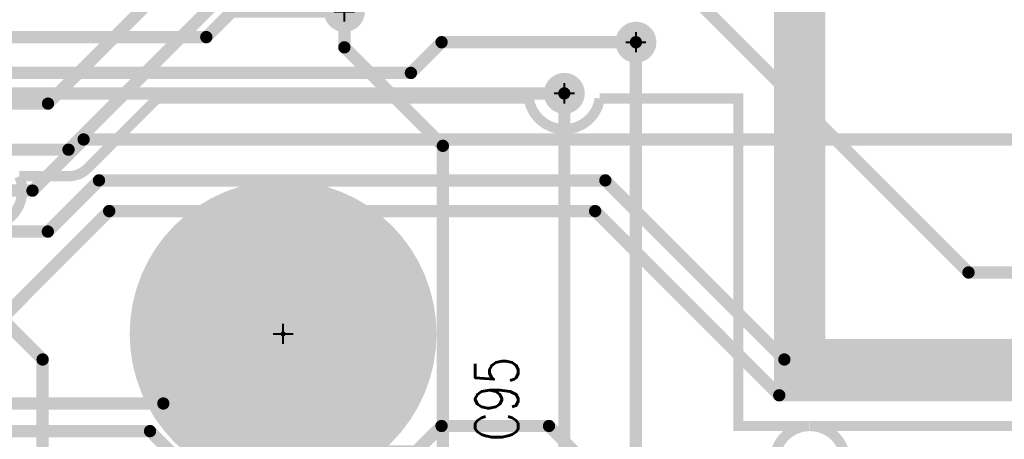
# Model space of a CAD drawing. Extents: x -7.2 to 18.3, y -5.6 to 10.9.
# Tile 56 of 112: x 4.808 to 5.77, y 2.737 to 3.147. Entities that reach past the tile are written whole.
import ezdxf
from ezdxf.enums import TextEntityAlignment as Align

# ---------------------------------------------------------------- set-up
doc = ezdxf.new("R2010")
doc.units = 0
for name, pattern in [('SIG_141', [2, 1, 1]), ('SIG_144', [2, 1, 1]), ('SIG_145', [2, 1, 1]), ('SIG_146', [2, 1, 1]), ('SIG_153', [2, 1, 1]), ('SIG_158', [2, 1, 1]), ('SIG_198', [2, 1, 1]), ('SIG_200', [2, 1, 1]), ('SIG_28', [2, 1, 1]), ('SIG_289', [2, 1, 1]), ('SIG_46', [2, 1, 1]), ('SIG_51', [2, 1, 1])]:
    doc.linetypes.add(name, pattern=pattern)
for name, color, linetype in [('2D_LINE_02', 112, 'CONTINUOUS'), ('DRIL_NPLTE_THRU_01', 16, 'CONTINUOUS'), ('DRIL_NPLTE_THRU_03', 146, 'CONTINUOUS'), ('DRIL_NPLTE_THRU_04', 176, 'CONTINUOUS'), ('DRIL_PLTE_THRU_01', 16, 'CONTINUOUS'), ('DRIL_PLTE_THRU_03', 146, 'CONTINUOUS'), ('DRIL_PLTE_THRU_04', 176, 'CONTINUOUS'), ('DRIL_SYMBOL', 254, 'CONTINUOUS'), ('PADS_BOT', 5, 'CONTINUOUS'), ('PADS_INNER', 1, 'CONTINUOUS'), ('PADS_TOP', 1, 'CONTINUOUS'), ('PADS_XR_131', 3, 'CONTINUOUS'), ('PADS_XR_132', 6, 'CONTINUOUS'), ('PADS_XR_133', 254, 'CONTINUOUS'), ('PART_NAME_123', 255, 'CONTINUOUS'), ('PART_NAME_129', 2, 'CONTINUOUS'), ('PART_TOP_2DLINE_123', 255, 'CONTINUOUS'), ('PART_TOP_2DLINE_129', 2, 'CONTINUOUS'), ('POUR_OUTLINE_03', 130, 'CONTINUOUS'), ('POUR_VOID_03', 130, 'CONTINUOUS'), ('TRACE_01', 1, 'CONTINUOUS'), ('TRACE_03', 130, 'CONTINUOUS'), ('TRACE_04', 5, 'CONTINUOUS'), ('VIAPTS', 56, 'CONTINUOUS')]:
    doc.layers.add(name, color=color, linetype=linetype)
doc.styles.add('W0$001', font='simplex', dxfattribs={"width": 0.75})
doc.styles.add('W0$006', font='simplex', dxfattribs={"width": 0.75})

# ---------------------------------------------------------------- blocks, each defined once
blk = doc.blocks.new('SMOOTH_0$05')
at = {"const_width": 0.025}
blk.add_lwpolyline([(-0.0125, 0, 1), (0.0125, 0, 1)], format="xyb", close=True, dxfattribs=at)
blk = doc.blocks.new('DRAWING_290')
at = {"layer": '2D_LINE_02', "const_width": 0.05}
blk.add_lwpolyline([(4.49, -4.99), (1.44, -4.99), (1.44, -4.595), (1.515, -4.595), (1.515, -4.25), (2.545, -4.25), (2.545, -3.925), (2.8, -3.925), (2.8, -3.325), (2.34, -3.325), (2.34, -2.915), (-0.125, -2.915), (-0.125, 0)], dxfattribs=at)
at = {"layer": '2D_LINE_02'}
blk.add_blockref('SMOOTH_0$05', (1.44, -4.99), dxfattribs=at)
blk = doc.blocks.new('POUR_VOID_83')
at = {"layer": 'POUR_VOID_03', "const_width": 0.01}
blk.add_lwpolyline([(-14.8953, -16.5722, 1), (-14.6353, -16.5722, 1)], format="xyb", close=True, dxfattribs=at)
blk = doc.blocks.new('POUR_OUTLINE_1')
at = {"layer": 'POUR_OUTLINE_03', "const_width": 0.01}
blk.add_lwpolyline([(-13.74333, -16.6622), (-14.25018, -16.6622, -577.399437), (-14.25042, -16.6622), (-14.3203, -16.6622), (-14.3203, -16.3422), (-14.45576, -16.3422, -0.866026), (-14.52504, -16.3422), (-14.88833, -16.3422), (-14.95672, -16.41058, -0.198912), (-14.9751, -16.4182), (-15.02322, -16.4182, -1.348312), (-15.08975, -16.42602)], format="xyb", dxfattribs=at)
blk.add_blockref('POUR_VOID_83', (0, 0))
blk = doc.blocks.new('POUR_HEADER_0')
blk.add_blockref('POUR_OUTLINE_1', (16.9203, 12.3322))
blk = doc.blocks.new('SMOOTH_0$006')
at = {"const_width": 0.003}
blk.add_lwpolyline([(-0.0015, 0, 1), (0.0015, 0, 1)], format="xyb", close=True, dxfattribs=at)
blk = doc.blocks.new('SMOOTH_0$001')
at = {"const_width": 0.0005}
blk.add_lwpolyline([(-0.00025, 0, 1), (0.00025, 0, 1)], format="xyb", close=True, dxfattribs=at)
blk = doc.blocks.new('PART_BODY_TOP_339')
at = {"layer": 'PART_TOP_2DLINE_123', "const_width": 0.006}
blk.add_lwpolyline([(-0.065, -0.02756), (0.065, -0.02756), (0.065, 0.02756), (-0.065, 0.02756)], close=True, dxfattribs=at)
at = {"layer": 'PART_TOP_2DLINE_129', "const_width": 0.001}
blk.add_lwpolyline([(-0.065, -0.03), (0.065, -0.03), (0.065, 0.02756), (-0.065, 0.02756)], close=True, dxfattribs=at)
at = {"layer": 'PART_TOP_2DLINE_123'}
for p in [(-0.065, 0.02756), (0.065, 0.02756), (-0.065, -0.02756), (0.065, -0.02756)]:
    blk.add_blockref('SMOOTH_0$006', p, dxfattribs=at)
at = {"layer": 'PART_TOP_2DLINE_129'}
for p in [(-0.065, 0.02756), (0.065, 0.02756), (-0.065, -0.03), (0.065, -0.03)]:
    blk.add_blockref('SMOOTH_0$001', p, dxfattribs=at)
blk = doc.blocks.new('DRIL_HOLE_0')
blk.add_lwpolyline([(0, 0, 1), (0, 0, 1)], format="xyb", close=True)
blk = doc.blocks.new('PAD_1')
blk.add_lwpolyline([(0, 0, 1), (0, 0, 1)], format="xyb", close=True)
blk = doc.blocks.new('PAD_46')
at = {"const_width": 0.045}
blk.add_lwpolyline([(-0.0245, 0), (0.0245, 0)], dxfattribs=at)
blk = doc.blocks.new('PAD_47')
at = {"const_width": 0.039}
blk.add_lwpolyline([(-0.0215, 0), (0.0215, 0)], dxfattribs=at)
blk = doc.blocks.new('STK_TOP_14')
at = {"layer": 'DRIL_PLTE_THRU_01'}
blk.add_blockref('DRIL_HOLE_0', (0, 0), dxfattribs=at)
at = {"layer": 'DRIL_PLTE_THRU_03'}
blk.add_blockref('DRIL_HOLE_0', (0, 0), dxfattribs=at)
at = {"layer": 'DRIL_PLTE_THRU_04'}
blk.add_blockref('DRIL_HOLE_0', (0, 0), dxfattribs=at)
at = {"layer": 'PADS_BOT'}
blk.add_blockref('PAD_1', (0, 0), dxfattribs=at)
at = {"layer": 'PADS_INNER'}
blk.add_blockref('PAD_1', (0, 0), dxfattribs=at)
at = {"layer": 'PADS_TOP'}
blk.add_blockref('PAD_47', (0, 0), dxfattribs=at)
at = {"layer": 'PADS_XR_131'}
blk.add_blockref('PAD_46', (0, 0), dxfattribs=at)
at = {"layer": 'PADS_XR_133'}
blk.add_blockref('PAD_47', (0, 0), dxfattribs=at)
blk = doc.blocks.new('SYM_TOP_12')
for name, p in [('PART_BODY_TOP_339', (0, 0)), ('STK_TOP_14', (-0.0335, 0)), ('STK_TOP_14', (0.0335, 0))]:
    blk.add_blockref(name, p)
blk = doc.blocks.new('PART_TOP_173')
blk.add_blockref('SYM_TOP_12', (0, 0))
at = {"layer": 'PART_NAME_123', "style": 'W0$006', "width": 0.75}
blk.add_text('C95', height=0.042, dxfattribs=at).set_placement((0.14, -0.025))
at = {"layer": 'PART_NAME_129', "style": 'W0$001', "width": 0.75}
blk.add_text('C95', height=0.035, dxfattribs=at).set_placement((0, 0.00033), align=Align.MIDDLE_CENTER)
blk = doc.blocks.new('DRIL_SYMBOL_0$18')
at = {"layer": 'DRIL_SYMBOL', "const_width": 0.002}
for points in [[(0, -0.01), (0, 0.01)], [(-0.01, 0), (0.01, 0)]]:
    blk.add_lwpolyline(points, dxfattribs=at)
blk = doc.blocks.new('DRIL_HOLE_0$18')
at = {"const_width": 0.09}
blk.add_lwpolyline([(-0.045, 0, 1), (0.045, 0, 1)], format="xyb", close=True, dxfattribs=at)
blk.add_blockref('DRIL_SYMBOL_0$18', (0, 0))
blk = doc.blocks.new('PAD_70')
at = {"const_width": 0.0025}
blk.add_lwpolyline([(0, -0.00125, 1), (0, 0.00125, 1)], format="xyb", close=True, dxfattribs=at)
blk = doc.blocks.new('PAD_137')
at = {"const_width": 0.15}
blk.add_lwpolyline([(0, -0.075, 1), (0, 0.075, 1)], format="xyb", close=True, dxfattribs=at)
blk = doc.blocks.new('STK_TOP_78')
at = {"layer": 'DRIL_NPLTE_THRU_01'}
blk.add_blockref('DRIL_HOLE_0$18', (0, 0), dxfattribs=at)
at = {"layer": 'DRIL_NPLTE_THRU_03'}
blk.add_blockref('DRIL_HOLE_0$18', (0, 0), dxfattribs=at)
at = {"layer": 'DRIL_NPLTE_THRU_04'}
blk.add_blockref('DRIL_HOLE_0$18', (0, 0), dxfattribs=at)
at = {"layer": 'PADS_BOT'}
blk.add_blockref('PAD_70', (0, 0), dxfattribs=at)
at = {"layer": 'PADS_INNER'}
blk.add_blockref('PAD_70', (0, 0), dxfattribs=at)
at = {"layer": 'PADS_TOP'}
blk.add_blockref('PAD_70', (0, 0), dxfattribs=at)
at = {"layer": 'PADS_XR_131'}
blk.add_blockref('PAD_137', (0, 0), dxfattribs=at)
at = {"layer": 'PADS_XR_132'}
blk.add_blockref('PAD_137', (0, 0), dxfattribs=at)
blk = doc.blocks.new('SYM_TOP_64')
blk.add_blockref('STK_TOP_78', (-0.0001, 0.0001))
blk = doc.blocks.new('PART_TOP_456')
blk.add_blockref('SYM_TOP_64', (0, 0))
blk = doc.blocks.new('SMOOTH_0$012')
at = {"const_width": 0.006}
blk.add_lwpolyline([(-0.003, 0, 1), (0.003, 0, 1)], format="xyb", close=True, dxfattribs=at)
blk = doc.blocks.new('DRIL_SYMBOL_0$018')
at = {"layer": 'DRIL_SYMBOL', "const_width": 0.002}
for points in [[(0, -0.01), (0, 0.01)], [(-0.01, 0), (0.01, 0)]]:
    blk.add_lwpolyline(points, dxfattribs=at)
blk = doc.blocks.new('DRIL_HOLE_0$018')
at = {"const_width": 0.009}
blk.add_lwpolyline([(-0.0045, 0, 1), (0.0045, 0, 1)], format="xyb", close=True, dxfattribs=at)
blk.add_blockref('DRIL_SYMBOL_0$018', (0, 0))
blk = doc.blocks.new('PAD_138')
at = {"const_width": 0.02}
blk.add_lwpolyline([(0, -0.01, 1), (0, 0.01, 1)], format="xyb", close=True, dxfattribs=at)
blk = doc.blocks.new('STK_TOP_4')
at = {"layer": 'DRIL_PLTE_THRU_01'}
blk.add_blockref('DRIL_HOLE_0$018', (0, 0), dxfattribs=at)
at = {"layer": 'DRIL_PLTE_THRU_03'}
blk.add_blockref('DRIL_HOLE_0$018', (0, 0), dxfattribs=at)
at = {"layer": 'DRIL_PLTE_THRU_04'}
blk.add_blockref('DRIL_HOLE_0$018', (0, 0), dxfattribs=at)
at = {"layer": 'PADS_BOT'}
blk.add_blockref('PAD_138', (0, 0), dxfattribs=at)
at = {"layer": 'PADS_INNER'}
blk.add_blockref('PAD_138', (0, 0), dxfattribs=at)
at = {"layer": 'PADS_TOP'}
blk.add_blockref('PAD_138', (0, 0), dxfattribs=at)
blk = doc.blocks.new('SYM_TOP_2')
blk.add_blockref('STK_TOP_4', (0, 0))

msp = doc.modelspace()

# ---------------------------------------------------------------- linework, layer by layer
at = {"layer": 'TRACE_01', "linetype": 'SIG_51', "const_width": 0.012}
msp.add_lwpolyline([(6.9651, 2.3199), (6.8102, 2.3199), (6.7701, 2.36), (6.676, 2.36), (6.136, 2.9), (5.7351, 2.9), (5.4501, 3.185), (5.3901, 3.185)], dxfattribs=at)
at = {"layer": 'TRACE_01', "linetype": 'SIG_145', "const_width": 0.012}
msp.add_lwpolyline([(5.075, 2.5835), (5.11, 2.6185), (5.1535, 2.6185), (5.22125, 2.68625), (5.22125, 3.02375), (5.125, 3.12), (5.125, 3.155)], dxfattribs=at)
at = {"layer": 'TRACE_01', "linetype": 'SIG_28', "const_width": 0.012}
msp.add_lwpolyline([(5.34, 2.5615), (5.39, 2.5615), (5.41, 2.5815), (5.41, 3.125)], dxfattribs=at)
at = {"layer": 'TRACE_01', "linetype": 'SIG_146', "const_width": 0.012}
msp.add_lwpolyline([(5.34, 2.6285), (5.34, 3.075)], dxfattribs=at)
at = {"layer": 'TRACE_01', "linetype": 'SIG_158', "const_width": 0.012}
msp.add_lwpolyline([(5.01, 2.5165), (4.9815, 2.545), (4.965, 2.545), (4.83, 2.68), (4.83, 2.815), (4.7751, 2.8699), (4.7751, 2.98)], dxfattribs=at)
at = {"layer": 'TRACE_03', "linetype": 'SIG_198', "const_width": 0.012}
msp.add_lwpolyline([(4.6351, 2.855), (4.6352, 2.985), (4.7152, 3.065), (4.8353, 3.065), (5.8253, 4.055), (6.3901, 4.055), (6.45, 4.1149), (6.45, 4.1747), (6.5802, 4.3049)], dxfattribs=at)
at = {"layer": 'TRACE_03', "linetype": 'SIG_200', "const_width": 0.012}
msp.add_lwpolyline([(4.6851, 2.85), (4.6851, 2.9674), (4.7377, 3.02), (4.8553, 3.02), (5.8453, 4.01), (6.5801, 4.01), (6.5802, 4.0149)], dxfattribs=at)
at = {"layer": 'TRACE_04', "linetype": 'SIG_145', "const_width": 0.012}
msp.add_lwpolyline([(2.29, 3.03), (2.93, 3.03), (3.015, 3.115), (3.88, 3.115), (3.93, 3.165), (4.325, 3.165), (4.36, 3.13), (4.99, 3.13), (5.015, 3.155), (5.125, 3.155)], dxfattribs=at)
at = {"layer": 'TRACE_04', "linetype": 'SIG_28', "const_width": 0.012}
msp.add_lwpolyline([(3.9502, 3.1099), (4.3252, 3.1099), (4.3401, 3.095), (5.19, 3.095), (5.22, 3.125), (5.41, 3.125)], dxfattribs=at)
at = {"layer": 'TRACE_04', "linetype": 'SIG_146', "const_width": 0.012}
msp.add_lwpolyline([(2.645, 2.93), (2.87, 2.93), (3.03, 3.09), (3.85, 3.09), (3.88, 3.06), (3.995, 3.06), (4.01, 3.075), (5.34, 3.075)], dxfattribs=at)
at = {"layer": 'TRACE_04', "linetype": 'SIG_158', "const_width": 0.012}
msp.add_lwpolyline([(4.7751, 2.98), (4.8201, 2.98), (4.8701, 3.03), (5.8951, 3.03), (5.9851, 2.94), (6.7303, 2.94), (6.7902, 2.9999)], dxfattribs=at)
at = {"layer": 'TRACE_04', "linetype": 'SIG_141', "const_width": 0.012}
msp.add_lwpolyline([(3.8101, 2.86), (4.1201, 2.86), (4.1451, 2.835), (4.5451, 2.835), (4.6501, 2.94), (4.8351, 2.94), (4.8851, 2.99), (5.3801, 2.99), (5.5551, 2.815), (6.0151, 2.815)], dxfattribs=at)
at = {"layer": 'TRACE_04', "linetype": 'SIG_144', "const_width": 0.012}
msp.add_lwpolyline([(3.8051, 2.77), (4.1401, 2.77), (4.1801, 2.81), (4.7451, 2.81), (4.8951, 2.96), (5.3701, 2.96), (5.5501, 2.78), (6.1051, 2.78)], dxfattribs=at)
at = {"layer": 'TRACE_04', "linetype": 'SIG_46', "const_width": 0.012}
msp.add_lwpolyline([(4.4851, 2.772), (4.948, 2.772), (4.995, 2.725), (5.195, 2.725), (5.22, 2.75), (5.325, 2.75), (5.3625, 2.7125), (5.365, 2.715), (5.5801, 2.715)], dxfattribs=at)
at = {"layer": 'TRACE_04', "linetype": 'SIG_289', "const_width": 0.012}
msp.add_lwpolyline([(2.02, 2.67), (2.946, 2.67), (2.976, 2.64), (3.425, 2.64), (3.46, 2.605), (3.649, 2.605), (3.756, 2.712), (4.539, 2.712), (4.572, 2.745), (4.935, 2.745), (4.98, 2.7), (5.13, 2.7), (5.175, 2.655), (5.675, 2.655), (5.7, 2.68), (6.76, 2.68)], dxfattribs=at)

# ---------------------------------------------------------------- block references
for name, p in [('DRAWING_290', (4.1301, 7.8)), ('PART_TOP_456', (5.0652, 2.8399))]:
    msp.add_blockref(name, p)
at = {"linetype": 'SIG_153'}
msp.add_blockref('POUR_HEADER_0', (2.9101, 7.08), dxfattribs=at)
at = {"rotation": 90}
msp.add_blockref('PART_TOP_173', (5.27, 2.595), dxfattribs=at)
at = {"layer": 'TRACE_01'}
for p in [(5.41, 3.125), (5.125, 3.12), (5.34, 3.075), (5.22125, 3.02375), (5.7351, 2.9), (4.83, 2.815)]:
    msp.add_blockref('SMOOTH_0$012', p, dxfattribs=at)
at = {"layer": 'TRACE_03'}
for p in [(4.8353, 3.065), (4.8553, 3.02)]:
    msp.add_blockref('SMOOTH_0$012', p, dxfattribs=at)
at = {"layer": 'TRACE_04'}
for p in [(4.99, 3.13), (5.22, 3.125), (5.41, 3.125), (5.19, 3.095), (5.34, 3.075), (4.8701, 3.03), (4.8851, 2.99), (5.3801, 2.99), (4.8201, 2.98), (4.8951, 2.96), (5.3701, 2.96), (4.8351, 2.94), (5.5551, 2.815), (5.5501, 2.78), (4.948, 2.772), (5.22, 2.75), (5.325, 2.75), (4.935, 2.745)]:
    msp.add_blockref('SMOOTH_0$012', p, dxfattribs=at)
at = {"layer": 'VIAPTS', "linetype": 'SIG_145'}
msp.add_blockref('SYM_TOP_2', (5.125, 3.155), dxfattribs=at)
at = {"layer": 'VIAPTS', "linetype": 'SIG_28'}
msp.add_blockref('SYM_TOP_2', (5.41, 3.125), dxfattribs=at)
at = {"layer": 'VIAPTS', "linetype": 'SIG_146'}
msp.add_blockref('SYM_TOP_2', (5.34, 3.075), dxfattribs=at)

doc.saveas('drawing.dxf')
